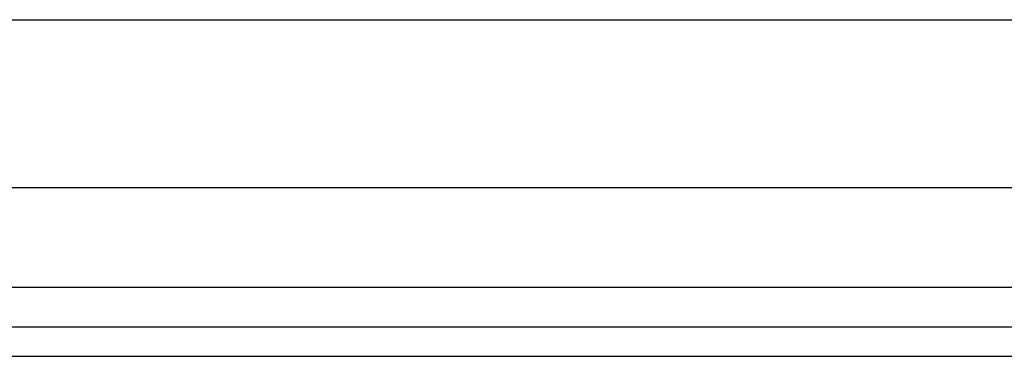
# Model space of a CAD drawing. Header units: inches. Extents: x 5 to 147, y 9 to 79.
# Tile 3 of 95: x 6.894 to 9.199, y 23.873 to 24.66. Entities that reach past the tile are written whole.
import ezdxf

# ---------------------------------------------------------------- set-up
doc = ezdxf.new("R2010")
doc.units = ezdxf.units.IN
doc.header["$MEASUREMENT"] = 0
doc.layers.add('Visible Edges(ANSI)', color=7, linetype='Continuous', lineweight=25)
doc.layers.add('Visible Tangent Edges(ANSI)', color=7, linetype='Continuous', lineweight=25)

msp = doc.modelspace()

# ---------------------------------------------------------------- linework, layer by layer
at = {"layer": 'Visible Edges(ANSI)'}
for p, q in [((5.5972, 24.6605), (33.7414, 24.6605)), ((33.7414, 24.2668), (5.5972, 24.2668)), ((34.4775, 23.9411), (4.8815, 23.9411)), ((4.8815, 23.8731), (34.4775, 23.8731))]:
    msp.add_line(p, q, dxfattribs=at)
at = {"layer": 'Visible Tangent Edges(ANSI)'}
msp.add_line((34.4775, 24.0341), (4.8815, 24.0341), dxfattribs=at)

doc.saveas('drawing.dxf')
